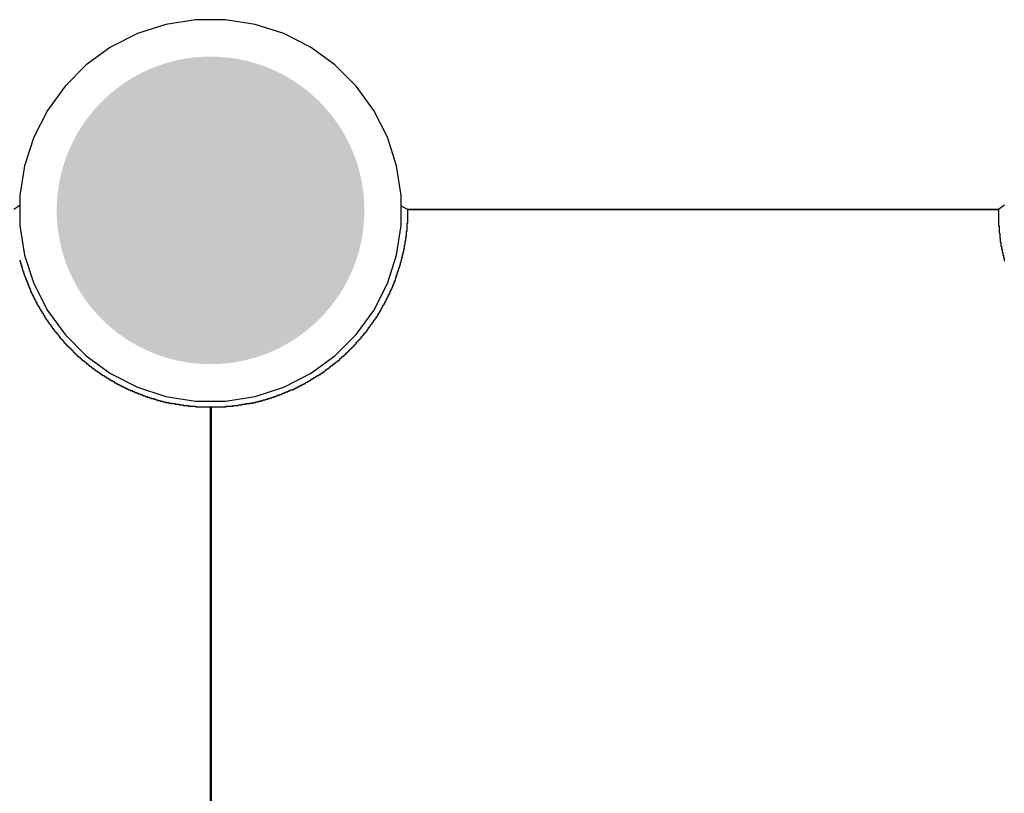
# Model space of a CAD drawing. Header units: inches. Extents: x 0 to 140, y 0 to 140.
# Tile 30 of 42: x 99 to 115, y 13 to 25. Entities that reach past the tile are written whole.
import ezdxf

# ---------------------------------------------------------------- set-up
doc = ezdxf.new("R2010")
doc.units = ezdxf.units.IN
for name, color, linetype in [('BOTTOM', 5, 'Continuous'), ('Bottom Solder', 6, 'Continuous'), ('Pad Holes', 156, 'Continuous'), ('TOP', 1, 'Continuous'), ('Top Solder', 216, 'Continuous')]:
    doc.layers.add(name, color=color, linetype=linetype)

msp = doc.modelspace()

# ---------------------------------------------------------------- hatches: boundary and pattern name
at = {"layer": 'BOTTOM'}
h = msp.add_hatch(color=5, dxfattribs=at)
edge = h.paths.add_edge_path()
edge.add_arc((102, 22), 1.5, 0, 360)
at = {"layer": 'Bottom Solder'}
h = msp.add_hatch(color=6, dxfattribs=at)
edge = h.paths.add_edge_path()
edge.add_arc((102, 22), 2.5, 0, 360)
at = {"layer": 'Pad Holes'}
h = msp.add_hatch(color=7, dxfattribs=at)
edge = h.paths.add_edge_path()
edge.add_arc((102, 22), 1.75, 0, 360)
at = {"layer": 'TOP'}
h = msp.add_hatch(color=1, dxfattribs=at)
edge = h.paths.add_edge_path()
edge.add_arc((102, 22), 1.5, 0, 360)
at = {"layer": 'Top Solder'}
h = msp.add_hatch(color=216, dxfattribs=at)
edge = h.paths.add_edge_path()
edge.add_arc((102, 22), 2.5, 0, 360)

# ---------------------------------------------------------------- linework, layer by layer
at = {"layer": 'BOTTOM'}
for p, q in [((101.274, 25.023), (100.81, 24.873)), ((101.756, 25.1), (101.274, 25.023)), ((102.244, 25.1), (101.756, 25.1)), ((102.726, 25.023), (102.244, 25.1)), ((103.19, 24.873), (102.726, 25.023)), ((100.81, 24.873), (100.375, 24.651)), ((103.625, 24.651), (103.19, 24.873)), ((100.375, 24.651), (99.981, 24.364)), ((104.02, 24.364), (103.625, 24.651)), ((99.981, 24.364), (99.635, 24.019)), ((104.365, 24.019), (104.02, 24.364)), ((99.635, 24.019), (99.349, 23.624)), ((104.651, 23.624), (104.365, 24.019)), ((99.349, 23.624), (99.127, 23.19)), ((104.873, 23.19), (104.651, 23.624)), ((99.127, 23.19), (98.976, 22.726)), ((105.024, 22.726), (104.873, 23.19)), ((98.976, 22.726), (98.9, 22.244)), ((105.1, 22.244), (105.024, 22.726)), ((98.9, 22.244), (98.9, 22.08)), ((105.1, 22.068), (105.1, 22.244)), ((114.9, 22.083), (114.802, 22.012)), ((98.9, 22.08), (98.801, 22.012)), ((105.204, 22.012), (105.1, 22.068)), ((105.204, 21.79), (105.204, 22.012)), ((105.204, 22.012), (114.802, 22.012)), ((105.227, 22.012), (105.204, 22.012)), ((114.773, 22.012), (105.227, 22.012)), ((114.802, 22.012), (114.773, 22.012)), ((114.802, 22.012), (114.802, 21.748)), ((105.193, 21.663), (105.193, 21.79)), ((105.193, 21.79), (105.204, 21.79)), ((105.183, 21.578), (105.183, 21.663)), ((105.183, 21.663), (105.193, 21.663)), ((114.802, 21.748), (114.813, 21.748)), ((114.813, 21.748), (114.813, 21.631)), ((114.813, 21.631), (114.824, 21.631)), ((114.824, 21.631), (114.824, 21.547)), ((105.161, 21.441), (105.161, 21.504)), ((105.161, 21.504), (105.172, 21.504)), ((105.172, 21.504), (105.172, 21.578)), ((105.172, 21.578), (105.183, 21.578)), ((114.824, 21.547), (114.834, 21.547)), ((114.834, 21.547), (114.834, 21.483)), ((114.834, 21.483), (114.845, 21.483)), ((114.845, 21.483), (114.845, 21.42)), ((105.119, 21.24), (105.119, 21.282)), ((105.119, 21.282), (105.13, 21.282)), ((105.13, 21.282), (105.13, 21.324)), ((105.13, 21.324), (105.14, 21.324)), ((105.14, 21.324), (105.14, 21.377)), ((105.14, 21.377), (105.151, 21.377)), ((105.151, 21.377), (105.151, 21.441)), ((105.151, 21.441), (105.161, 21.441)), ((114.845, 21.42), (114.855, 21.42)), ((114.855, 21.42), (114.855, 21.367)), ((114.855, 21.367), (114.866, 21.367)), ((114.866, 21.367), (114.866, 21.314)), ((114.866, 21.314), (114.876, 21.314)), ((114.876, 21.314), (114.876, 21.271)), ((98.896, 21.187), (98.907, 21.187)), ((98.907, 21.187), (98.907, 21.155)), ((98.907, 21.155), (98.918, 21.155)), ((98.918, 21.155), (98.918, 21.113)), ((105.087, 21.113), (105.087, 21.155)), ((105.087, 21.155), (105.098, 21.155)), ((105.098, 21.155), (105.098, 21.197)), ((105.098, 21.197), (105.108, 21.197)), ((105.108, 21.197), (105.108, 21.24)), ((105.108, 21.24), (105.119, 21.24)), ((114.876, 21.271), (114.887, 21.271)), ((114.887, 21.271), (114.887, 21.229)), ((114.887, 21.229), (114.898, 21.229)), ((114.898, 21.229), (114.898, 21.187)), ((114.898, 21.187), (114.908, 21.187)), ((98.918, 21.113), (98.928, 21.113)), ((98.928, 21.113), (98.928, 21.081)), ((98.928, 21.081), (98.939, 21.081)), ((98.939, 21.081), (98.939, 21.039)), ((98.939, 21.039), (98.949, 21.039)), ((98.949, 21.039), (98.949, 21.007)), ((98.949, 21.007), (98.96, 21.007)), ((98.96, 21.007), (98.96, 20.975)), ((98.96, 20.975), (98.97, 20.975)), ((98.97, 20.975), (98.97, 20.943)), ((105.034, 20.954), (105.034, 20.986)), ((105.034, 20.986), (105.045, 20.986)), ((105.045, 20.986), (105.045, 21.017)), ((105.045, 21.017), (105.056, 21.017)), ((105.056, 21.017), (105.056, 21.049)), ((105.056, 21.049), (105.066, 21.049)), ((105.066, 21.049), (105.066, 21.081)), ((105.066, 21.081), (105.077, 21.081)), ((105.077, 21.081), (105.077, 21.113)), ((105.077, 21.113), (105.087, 21.113)), ((98.97, 20.943), (98.981, 20.943)), ((98.981, 20.943), (98.981, 20.922)), ((98.981, 20.922), (98.992, 20.922)), ((98.992, 20.922), (98.992, 20.89)), ((98.992, 20.89), (99.002, 20.89)), ((99.002, 20.89), (99.002, 20.859)), ((99.002, 20.859), (99.013, 20.859)), ((99.013, 20.859), (99.013, 20.838)), ((99.013, 20.838), (99.023, 20.838)), ((99.023, 20.838), (99.023, 20.806)), ((99.023, 20.806), (99.034, 20.806)), ((99.034, 20.806), (99.034, 20.785)), ((104.971, 20.785), (104.971, 20.806)), ((104.971, 20.806), (104.981, 20.806)), ((104.981, 20.806), (104.981, 20.838)), ((104.981, 20.838), (104.992, 20.838)), ((104.992, 20.838), (104.992, 20.859)), ((104.992, 20.859), (105.003, 20.859)), ((105.003, 20.859), (105.003, 20.89)), ((105.003, 20.89), (105.013, 20.89)), ((105.013, 20.89), (105.013, 20.922)), ((105.013, 20.922), (105.024, 20.922)), ((105.024, 20.922), (105.024, 20.954)), ((105.024, 20.954), (105.034, 20.954)), ((99.034, 20.785), (99.045, 20.785)), ((99.045, 20.785), (99.045, 20.753)), ((99.045, 20.753), (99.055, 20.753)), ((99.055, 20.753), (99.055, 20.732)), ((99.055, 20.732), (99.066, 20.732)), ((99.066, 20.732), (99.066, 20.711)), ((99.066, 20.711), (99.076, 20.711)), ((99.076, 20.711), (99.076, 20.679)), ((99.076, 20.679), (99.087, 20.679)), ((99.087, 20.679), (99.087, 20.658)), ((99.087, 20.658), (99.097, 20.658)), ((99.097, 20.658), (99.097, 20.636)), ((104.907, 20.636), (104.907, 20.658)), ((104.907, 20.658), (104.918, 20.658)), ((104.918, 20.658), (104.918, 20.689)), ((104.918, 20.689), (104.929, 20.689)), ((104.929, 20.689), (104.929, 20.711)), ((104.929, 20.711), (104.939, 20.711)), ((104.939, 20.711), (104.939, 20.732)), ((104.939, 20.732), (104.95, 20.732)), ((104.95, 20.732), (104.95, 20.753)), ((104.95, 20.753), (104.96, 20.753)), ((104.96, 20.753), (104.96, 20.785)), ((104.96, 20.785), (104.971, 20.785)), ((99.097, 20.636), (99.108, 20.636)), ((99.108, 20.636), (99.108, 20.615)), ((99.108, 20.615), (99.119, 20.615)), ((99.119, 20.615), (99.119, 20.594)), ((99.119, 20.594), (99.129, 20.594)), ((99.129, 20.594), (99.129, 20.573)), ((99.129, 20.573), (99.14, 20.573)), ((99.14, 20.573), (99.14, 20.552)), ((99.14, 20.552), (99.15, 20.552)), ((99.15, 20.552), (99.15, 20.531)), ((99.15, 20.531), (99.161, 20.531)), ((99.161, 20.531), (99.161, 20.509)), ((99.161, 20.509), (99.172, 20.509)), ((99.172, 20.509), (99.172, 20.488)), ((99.172, 20.488), (99.182, 20.488)), ((99.182, 20.488), (99.182, 20.467)), ((104.823, 20.467), (104.823, 20.488)), ((104.823, 20.488), (104.833, 20.488)), ((104.833, 20.488), (104.833, 20.509)), ((104.833, 20.509), (104.844, 20.509)), ((104.844, 20.509), (104.844, 20.531)), ((104.844, 20.531), (104.855, 20.531)), ((104.855, 20.531), (104.855, 20.552)), ((104.855, 20.552), (104.865, 20.552)), ((104.865, 20.552), (104.865, 20.573)), ((104.865, 20.573), (104.876, 20.573)), ((104.876, 20.573), (104.876, 20.594)), ((104.876, 20.594), (104.886, 20.594)), ((104.886, 20.594), (104.886, 20.615)), ((104.886, 20.615), (104.897, 20.615)), ((104.897, 20.615), (104.897, 20.636)), ((104.897, 20.636), (104.907, 20.636)), ((99.182, 20.467), (99.193, 20.467)), ((99.193, 20.467), (99.193, 20.446)), ((99.193, 20.446), (99.203, 20.446)), ((99.203, 20.446), (99.203, 20.435)), ((99.203, 20.435), (99.214, 20.435)), ((99.214, 20.435), (99.214, 20.414)), ((99.214, 20.414), (99.224, 20.414)), ((99.224, 20.414), (99.224, 20.393)), ((99.224, 20.393), (99.235, 20.393)), ((99.235, 20.393), (99.235, 20.372)), ((99.235, 20.372), (99.246, 20.372)), ((99.246, 20.372), (99.246, 20.361)), ((99.246, 20.361), (99.256, 20.361)), ((99.256, 20.361), (99.256, 20.34)), ((99.256, 20.34), (99.267, 20.34)), ((99.267, 20.34), (99.267, 20.33)), ((99.267, 20.33), (99.277, 20.33)), ((99.277, 20.33), (99.277, 20.308)), ((104.728, 20.308), (104.728, 20.33)), ((104.728, 20.33), (104.738, 20.33)), ((104.738, 20.33), (104.738, 20.34)), ((104.738, 20.34), (104.749, 20.34)), ((104.749, 20.34), (104.749, 20.361)), ((104.749, 20.361), (104.759, 20.361)), ((104.759, 20.361), (104.759, 20.382)), ((104.759, 20.382), (104.77, 20.382)), ((104.77, 20.382), (104.77, 20.393)), ((104.77, 20.393), (104.78, 20.393)), ((104.78, 20.393), (104.78, 20.414)), ((104.78, 20.414), (104.791, 20.414)), ((104.791, 20.414), (104.791, 20.435)), ((104.791, 20.435), (104.802, 20.435)), ((104.802, 20.435), (104.802, 20.457)), ((104.802, 20.457), (104.812, 20.457)), ((104.812, 20.457), (104.812, 20.467)), ((104.812, 20.467), (104.823, 20.467)), ((99.277, 20.308), (99.288, 20.308)), ((99.288, 20.308), (99.288, 20.287)), ((99.288, 20.287), (99.299, 20.287)), ((99.299, 20.287), (99.299, 20.277)), ((99.299, 20.277), (99.309, 20.277)), ((99.309, 20.277), (99.309, 20.256)), ((99.309, 20.256), (99.32, 20.256)), ((99.32, 20.256), (99.32, 20.245)), ((99.32, 20.245), (99.33, 20.245)), ((99.33, 20.245), (99.33, 20.224)), ((99.33, 20.224), (99.341, 20.224)), ((99.341, 20.224), (99.341, 20.213)), ((99.341, 20.213), (99.351, 20.213)), ((99.351, 20.213), (99.351, 20.192)), ((99.351, 20.192), (99.362, 20.192)), ((99.362, 20.192), (99.362, 20.181)), ((99.362, 20.181), (99.373, 20.181)), ((99.373, 20.181), (99.373, 20.16)), ((104.632, 20.16), (104.632, 20.181)), ((104.632, 20.181), (104.643, 20.181)), ((104.643, 20.181), (104.643, 20.192)), ((104.643, 20.192), (104.653, 20.192)), ((104.653, 20.192), (104.653, 20.213)), ((104.653, 20.213), (104.664, 20.213)), ((104.664, 20.213), (104.664, 20.224)), ((104.664, 20.224), (104.675, 20.224)), ((104.675, 20.224), (104.675, 20.245)), ((104.675, 20.245), (104.685, 20.245)), ((104.685, 20.245), (104.685, 20.256)), ((104.685, 20.256), (104.696, 20.256)), ((104.696, 20.256), (104.696, 20.277)), ((104.696, 20.277), (104.706, 20.277)), ((104.706, 20.277), (104.706, 20.287)), ((104.706, 20.287), (104.717, 20.287)), ((104.717, 20.287), (104.717, 20.308)), ((104.717, 20.308), (104.728, 20.308)), ((99.373, 20.16), (99.383, 20.16)), ((99.383, 20.16), (99.383, 20.15)), ((99.383, 20.15), (99.394, 20.15)), ((99.394, 20.15), (99.394, 20.139)), ((99.394, 20.139), (99.404, 20.139)), ((99.404, 20.139), (99.404, 20.118)), ((99.404, 20.118), (99.415, 20.118)), ((99.415, 20.118), (99.415, 20.107)), ((99.415, 20.107), (99.426, 20.107)), ((99.426, 20.107), (99.426, 20.086)), ((99.426, 20.086), (99.436, 20.086)), ((99.436, 20.086), (99.436, 20.076)), ((99.436, 20.076), (99.447, 20.076)), ((99.447, 20.076), (99.447, 20.065)), ((99.447, 20.065), (99.457, 20.065)), ((99.457, 20.065), (99.457, 20.044)), ((99.457, 20.044), (99.468, 20.044)), ((99.468, 20.044), (99.468, 20.033)), ((99.468, 20.033), (99.478, 20.033)), ((99.478, 20.033), (99.478, 20.023)), ((99.478, 20.023), (99.489, 20.023)), ((99.489, 20.023), (99.489, 20.012)), ((99.489, 20.012), (99.5, 20.012)), ((99.5, 20.012), (99.5, 19.991)), ((104.495, 19.98), (104.495, 20.002)), ((104.495, 20.002), (104.505, 20.002)), ((104.505, 20.002), (104.505, 20.012)), ((104.505, 20.012), (104.516, 20.012)), ((104.516, 20.012), (104.516, 20.023)), ((104.516, 20.023), (104.526, 20.023)), ((104.526, 20.023), (104.526, 20.033)), ((104.526, 20.033), (104.537, 20.033)), ((104.537, 20.033), (104.537, 20.054)), ((104.537, 20.054), (104.548, 20.054)), ((104.548, 20.054), (104.548, 20.065)), ((104.548, 20.065), (104.558, 20.065)), ((104.558, 20.065), (104.558, 20.076)), ((104.558, 20.076), (104.569, 20.076)), ((104.569, 20.076), (104.569, 20.097)), ((104.569, 20.097), (104.579, 20.097)), ((104.579, 20.097), (104.579, 20.107)), ((104.579, 20.107), (104.59, 20.107)), ((104.59, 20.107), (104.59, 20.118)), ((104.59, 20.118), (104.601, 20.118)), ((104.601, 20.118), (104.601, 20.139)), ((104.601, 20.139), (104.611, 20.139)), ((104.611, 20.139), (104.611, 20.15)), ((104.611, 20.15), (104.622, 20.15)), ((104.622, 20.15), (104.622, 20.16)), ((104.622, 20.16), (104.632, 20.16)), ((99.5, 19.991), (99.51, 19.991)), ((99.51, 19.991), (99.51, 19.98)), ((99.51, 19.98), (99.521, 19.98)), ((99.521, 19.98), (99.521, 19.97)), ((99.521, 19.97), (99.531, 19.97)), ((99.531, 19.97), (99.531, 19.959)), ((99.531, 19.959), (99.542, 19.959)), ((99.542, 19.959), (99.542, 19.949)), ((99.542, 19.949), (99.553, 19.949)), ((99.553, 19.949), (99.553, 19.927)), ((99.553, 19.927), (99.563, 19.927)), ((99.563, 19.927), (99.563, 19.917)), ((99.563, 19.917), (99.574, 19.917)), ((99.574, 19.917), (99.574, 19.906)), ((99.574, 19.906), (99.584, 19.906)), ((99.584, 19.906), (99.584, 19.896)), ((99.584, 19.896), (99.595, 19.896)), ((99.595, 19.896), (99.595, 19.885)), ((99.595, 19.885), (99.605, 19.885)), ((99.605, 19.885), (99.605, 19.875)), ((99.605, 19.875), (99.616, 19.875)), ((99.616, 19.875), (99.616, 19.853)), ((99.616, 19.853), (99.627, 19.853)), ((99.627, 19.853), (99.627, 19.843)), ((99.627, 19.843), (99.637, 19.843)), ((99.637, 19.843), (99.637, 19.832)), ((104.368, 19.832), (104.368, 19.853)), ((104.368, 19.853), (104.378, 19.853)), ((104.378, 19.853), (104.378, 19.864)), ((104.378, 19.864), (104.389, 19.864)), ((104.389, 19.864), (104.389, 19.875)), ((104.389, 19.875), (104.399, 19.875)), ((104.399, 19.875), (104.399, 19.885)), ((104.399, 19.885), (104.41, 19.885)), ((104.41, 19.885), (104.41, 19.896)), ((104.41, 19.896), (104.421, 19.896)), ((104.421, 19.896), (104.421, 19.906)), ((104.421, 19.906), (104.431, 19.906)), ((104.431, 19.906), (104.431, 19.917)), ((104.431, 19.917), (104.442, 19.917)), ((104.442, 19.917), (104.442, 19.927)), ((104.442, 19.927), (104.452, 19.927)), ((104.452, 19.927), (104.452, 19.949)), ((104.452, 19.949), (104.463, 19.949)), ((104.463, 19.949), (104.463, 19.959)), ((104.463, 19.959), (104.474, 19.959)), ((104.474, 19.959), (104.474, 19.97)), ((104.474, 19.97), (104.484, 19.97)), ((104.484, 19.97), (104.484, 19.98)), ((104.484, 19.98), (104.495, 19.98)), ((99.637, 19.832), (99.648, 19.832)), ((99.648, 19.832), (99.648, 19.822)), ((99.648, 19.822), (99.658, 19.822)), ((99.658, 19.822), (99.658, 19.811)), ((99.658, 19.811), (99.669, 19.811)), ((99.669, 19.811), (99.669, 19.8)), ((99.669, 19.8), (99.68, 19.8)), ((99.68, 19.8), (99.68, 19.79)), ((99.68, 19.79), (99.69, 19.79)), ((99.69, 19.79), (99.69, 19.779)), ((99.69, 19.779), (99.701, 19.779)), ((99.701, 19.779), (99.701, 19.769)), ((99.701, 19.769), (99.711, 19.769)), ((99.711, 19.769), (99.711, 19.758)), ((99.711, 19.758), (99.722, 19.758)), ((99.722, 19.758), (99.722, 19.748)), ((99.722, 19.748), (99.732, 19.748)), ((99.732, 19.748), (99.732, 19.737)), ((99.732, 19.737), (99.743, 19.737)), ((99.743, 19.737), (99.743, 19.726)), ((99.743, 19.726), (99.754, 19.726)), ((99.754, 19.726), (99.754, 19.716)), ((99.754, 19.716), (99.764, 19.716)), ((99.764, 19.716), (99.764, 19.705)), ((99.764, 19.705), (99.775, 19.705)), ((99.775, 19.705), (99.775, 19.695)), ((99.775, 19.695), (99.785, 19.695)), ((99.785, 19.695), (99.785, 19.684)), ((99.785, 19.684), (99.796, 19.684)), ((99.796, 19.684), (99.796, 19.673)), ((104.209, 19.673), (104.209, 19.684)), ((104.209, 19.684), (104.22, 19.684)), ((104.22, 19.684), (104.22, 19.695)), ((104.22, 19.695), (104.23, 19.695)), ((104.23, 19.695), (104.23, 19.705)), ((104.23, 19.705), (104.241, 19.705)), ((104.241, 19.705), (104.241, 19.716)), ((104.241, 19.716), (104.251, 19.716)), ((104.251, 19.716), (104.251, 19.726)), ((104.251, 19.726), (104.262, 19.726)), ((104.262, 19.726), (104.262, 19.737)), ((104.262, 19.737), (104.272, 19.737)), ((104.272, 19.737), (104.272, 19.748)), ((104.272, 19.748), (104.283, 19.748)), ((104.283, 19.748), (104.283, 19.758)), ((104.283, 19.758), (104.294, 19.758)), ((104.294, 19.758), (104.294, 19.769)), ((104.294, 19.769), (104.304, 19.769)), ((104.304, 19.769), (104.304, 19.779)), ((104.304, 19.779), (104.315, 19.779)), ((104.315, 19.779), (104.315, 19.79)), ((104.315, 19.79), (104.325, 19.79)), ((104.325, 19.79), (104.325, 19.8)), ((104.325, 19.8), (104.336, 19.8)), ((104.336, 19.8), (104.336, 19.811)), ((104.336, 19.811), (104.347, 19.811)), ((104.347, 19.811), (104.347, 19.822)), ((104.347, 19.822), (104.357, 19.822)), ((104.357, 19.822), (104.357, 19.832)), ((104.357, 19.832), (104.368, 19.832)), ((99.796, 19.673), (99.807, 19.673)), ((99.807, 19.673), (99.807, 19.663)), ((99.807, 19.663), (99.817, 19.663)), ((99.817, 19.663), (99.817, 19.652)), ((99.817, 19.652), (99.828, 19.652)), ((99.828, 19.652), (99.828, 19.642)), ((99.828, 19.642), (99.838, 19.642)), ((99.838, 19.642), (99.838, 19.631)), ((99.838, 19.631), (99.849, 19.631)), ((99.849, 19.631), (99.849, 19.621)), ((99.849, 19.621), (99.87, 19.621)), ((99.87, 19.621), (99.87, 19.61)), ((99.87, 19.61), (99.881, 19.61)), ((99.881, 19.61), (99.881, 19.599)), ((99.881, 19.599), (99.891, 19.599)), ((99.891, 19.599), (99.891, 19.589)), ((99.891, 19.589), (99.902, 19.589)), ((99.902, 19.589), (99.902, 19.578)), ((99.902, 19.578), (99.912, 19.578)), ((99.912, 19.578), (99.912, 19.568)), ((99.912, 19.568), (99.923, 19.568)), ((99.923, 19.568), (99.923, 19.557)), ((99.923, 19.557), (99.944, 19.557)), ((99.944, 19.557), (99.944, 19.546)), ((99.944, 19.546), (99.955, 19.546)), ((99.955, 19.546), (99.955, 19.536)), ((99.955, 19.536), (99.965, 19.536)), ((99.965, 19.536), (99.965, 19.525)), ((99.965, 19.525), (99.976, 19.525)), ((99.976, 19.525), (99.976, 19.515)), ((104.029, 19.515), (104.029, 19.525)), ((104.029, 19.525), (104.04, 19.525)), ((104.04, 19.525), (104.04, 19.536)), ((104.04, 19.536), (104.05, 19.536)), ((104.05, 19.536), (104.05, 19.546)), ((104.05, 19.546), (104.061, 19.546)), ((104.061, 19.546), (104.061, 19.557)), ((104.061, 19.557), (104.082, 19.557)), ((104.082, 19.557), (104.082, 19.568)), ((104.082, 19.568), (104.093, 19.568)), ((104.093, 19.568), (104.093, 19.578)), ((104.093, 19.578), (104.103, 19.578)), ((104.103, 19.578), (104.103, 19.589)), ((104.103, 19.589), (104.114, 19.589)), ((104.114, 19.589), (104.114, 19.599)), ((104.114, 19.599), (104.124, 19.599)), ((104.124, 19.599), (104.124, 19.61)), ((104.124, 19.61), (104.135, 19.61)), ((104.135, 19.61), (104.135, 19.621)), ((104.135, 19.621), (104.145, 19.621)), ((104.145, 19.621), (104.145, 19.631)), ((104.145, 19.631), (104.167, 19.631)), ((104.167, 19.631), (104.167, 19.642)), ((104.167, 19.642), (104.177, 19.642)), ((104.177, 19.642), (104.177, 19.652)), ((104.177, 19.652), (104.188, 19.652)), ((104.188, 19.652), (104.188, 19.663)), ((104.188, 19.663), (104.198, 19.663)), ((104.198, 19.663), (104.198, 19.673)), ((104.198, 19.673), (104.209, 19.673)), ((99.976, 19.515), (99.986, 19.515)), ((99.986, 19.515), (99.986, 19.504)), ((99.986, 19.504), (100.008, 19.504)), ((100.008, 19.504), (100.008, 19.494)), ((100.008, 19.494), (100.018, 19.494)), ((100.018, 19.494), (100.018, 19.483)), ((100.018, 19.483), (100.029, 19.483)), ((100.029, 19.483), (100.029, 19.472)), ((100.029, 19.472), (100.039, 19.472)), ((100.039, 19.472), (100.039, 19.462)), ((100.039, 19.462), (100.06, 19.462)), ((100.06, 19.462), (100.06, 19.451)), ((100.06, 19.451), (100.071, 19.451)), ((100.071, 19.451), (100.071, 19.441)), ((100.071, 19.441), (100.082, 19.441)), ((100.082, 19.441), (100.082, 19.43)), ((100.082, 19.43), (100.103, 19.43)), ((100.103, 19.43), (100.103, 19.419)), ((100.103, 19.419), (100.113, 19.419)), ((100.113, 19.419), (100.113, 19.409)), ((100.113, 19.409), (100.124, 19.409)), ((100.124, 19.409), (100.124, 19.398)), ((100.124, 19.398), (100.145, 19.398)), ((100.145, 19.398), (100.145, 19.388)), ((100.145, 19.388), (100.156, 19.388)), ((100.156, 19.388), (100.156, 19.377)), ((100.156, 19.377), (100.177, 19.377)), ((100.177, 19.377), (100.177, 19.367)), ((100.177, 19.367), (100.187, 19.367)), ((100.187, 19.367), (100.187, 19.356)), ((103.817, 19.356), (103.817, 19.367)), ((103.817, 19.367), (103.828, 19.367)), ((103.828, 19.367), (103.828, 19.377)), ((103.828, 19.377), (103.849, 19.377)), ((103.849, 19.377), (103.849, 19.388)), ((103.849, 19.388), (103.86, 19.388)), ((103.86, 19.388), (103.86, 19.398)), ((103.86, 19.398), (103.87, 19.398)), ((103.87, 19.398), (103.87, 19.409)), ((103.87, 19.409), (103.891, 19.409)), ((103.891, 19.409), (103.891, 19.419)), ((103.891, 19.419), (103.902, 19.419)), ((103.902, 19.419), (103.902, 19.43)), ((103.902, 19.43), (103.923, 19.43)), ((103.923, 19.43), (103.923, 19.441)), ((103.923, 19.441), (103.934, 19.441)), ((103.934, 19.441), (103.934, 19.451)), ((103.934, 19.451), (103.944, 19.451)), ((103.944, 19.451), (103.944, 19.462)), ((103.944, 19.462), (103.955, 19.462)), ((103.955, 19.462), (103.955, 19.472)), ((103.955, 19.472), (103.976, 19.472)), ((103.976, 19.472), (103.976, 19.483)), ((103.976, 19.483), (103.987, 19.483)), ((103.987, 19.483), (103.987, 19.494)), ((103.987, 19.494), (103.997, 19.494)), ((103.997, 19.494), (103.997, 19.504)), ((103.997, 19.504), (104.018, 19.504)), ((104.018, 19.504), (104.018, 19.515)), ((104.018, 19.515), (104.029, 19.515)), ((100.187, 19.356), (100.209, 19.356)), ((100.209, 19.356), (100.209, 19.345)), ((100.209, 19.345), (100.219, 19.345)), ((100.219, 19.345), (100.219, 19.335)), ((100.219, 19.335), (100.24, 19.335)), ((100.24, 19.335), (100.24, 19.324)), ((100.24, 19.324), (100.251, 19.324)), ((100.251, 19.324), (100.251, 19.314)), ((100.251, 19.314), (100.272, 19.314)), ((100.272, 19.314), (100.272, 19.303)), ((100.272, 19.303), (100.283, 19.303)), ((100.283, 19.303), (100.283, 19.292)), ((100.283, 19.292), (100.304, 19.292)), ((100.304, 19.292), (100.304, 19.282)), ((100.304, 19.282), (100.314, 19.282)), ((100.314, 19.282), (100.314, 19.271)), ((100.314, 19.271), (100.336, 19.271)), ((100.336, 19.271), (100.336, 19.261)), ((100.336, 19.261), (100.357, 19.261)), ((100.357, 19.261), (100.357, 19.25)), ((100.357, 19.25), (100.367, 19.25)), ((100.367, 19.25), (100.367, 19.24)), ((100.367, 19.24), (100.389, 19.24)), ((100.389, 19.24), (100.389, 19.229)), ((100.389, 19.229), (100.41, 19.229)), ((100.41, 19.229), (100.41, 19.218)), ((100.41, 19.218), (100.431, 19.218)), ((100.431, 19.218), (100.431, 19.208)), ((100.431, 19.208), (100.441, 19.208)), ((100.441, 19.208), (100.441, 19.197)), ((103.553, 19.197), (103.553, 19.208)), ((103.553, 19.208), (103.574, 19.208)), ((103.574, 19.208), (103.574, 19.218)), ((103.574, 19.218), (103.595, 19.218)), ((103.595, 19.218), (103.595, 19.229)), ((103.595, 19.229), (103.616, 19.229)), ((103.616, 19.229), (103.616, 19.24)), ((103.616, 19.24), (103.627, 19.24)), ((103.627, 19.24), (103.627, 19.25)), ((103.627, 19.25), (103.648, 19.25)), ((103.648, 19.25), (103.648, 19.261)), ((103.648, 19.261), (103.669, 19.261)), ((103.669, 19.261), (103.669, 19.271)), ((103.669, 19.271), (103.68, 19.271)), ((103.68, 19.271), (103.68, 19.282)), ((103.68, 19.282), (103.701, 19.282)), ((103.701, 19.282), (103.701, 19.292)), ((103.701, 19.292), (103.722, 19.292)), ((103.722, 19.292), (103.722, 19.303)), ((103.722, 19.303), (103.733, 19.303)), ((103.733, 19.303), (103.733, 19.314)), ((103.733, 19.314), (103.754, 19.314)), ((103.754, 19.314), (103.754, 19.324)), ((103.754, 19.324), (103.764, 19.324)), ((103.764, 19.324), (103.764, 19.335)), ((103.764, 19.335), (103.786, 19.335)), ((103.786, 19.335), (103.786, 19.345)), ((103.786, 19.345), (103.796, 19.345)), ((103.796, 19.345), (103.796, 19.356)), ((103.796, 19.356), (103.817, 19.356)), ((100.441, 19.197), (100.463, 19.197)), ((100.463, 19.197), (100.463, 19.187)), ((100.463, 19.187), (100.484, 19.187)), ((100.484, 19.187), (100.484, 19.176)), ((100.484, 19.176), (100.505, 19.176)), ((100.505, 19.176), (100.505, 19.165)), ((100.505, 19.165), (100.526, 19.165)), ((100.526, 19.165), (100.526, 19.155)), ((100.526, 19.155), (100.547, 19.155)), ((100.547, 19.155), (100.547, 19.144)), ((100.547, 19.144), (100.568, 19.144)), ((100.568, 19.144), (100.568, 19.134)), ((100.568, 19.134), (100.59, 19.134)), ((100.59, 19.134), (100.59, 19.123)), ((100.59, 19.123), (100.611, 19.123)), ((100.611, 19.123), (100.611, 19.113)), ((100.611, 19.113), (100.632, 19.113)), ((100.632, 19.113), (100.632, 19.102)), ((100.632, 19.102), (100.653, 19.102)), ((100.653, 19.102), (100.653, 19.091)), ((100.653, 19.091), (100.674, 19.091)), ((100.674, 19.091), (100.674, 19.081)), ((100.674, 19.081), (100.695, 19.081)), ((100.695, 19.081), (100.695, 19.07)), ((100.695, 19.07), (100.727, 19.07)), ((100.727, 19.07), (100.727, 19.06)), ((100.727, 19.06), (100.748, 19.06)), ((100.748, 19.06), (100.748, 19.049)), ((100.748, 19.049), (100.77, 19.049)), ((100.77, 19.049), (100.77, 19.038)), ((103.225, 19.038), (103.225, 19.049)), ((103.225, 19.049), (103.256, 19.049)), ((103.256, 19.049), (103.256, 19.06)), ((103.256, 19.06), (103.278, 19.06)), ((103.278, 19.06), (103.278, 19.07)), ((103.278, 19.07), (103.299, 19.07)), ((103.299, 19.07), (103.299, 19.081)), ((103.299, 19.081), (103.331, 19.081)), ((103.331, 19.081), (103.331, 19.091)), ((103.331, 19.091), (103.352, 19.091)), ((103.352, 19.091), (103.352, 19.102)), ((103.352, 19.102), (103.373, 19.102)), ((103.373, 19.102), (103.373, 19.113)), ((103.373, 19.113), (103.394, 19.113)), ((103.394, 19.113), (103.394, 19.123)), ((103.394, 19.123), (103.415, 19.123)), ((103.415, 19.123), (103.415, 19.134)), ((103.415, 19.134), (103.436, 19.134)), ((103.436, 19.134), (103.436, 19.144)), ((103.436, 19.144), (103.458, 19.144)), ((103.458, 19.144), (103.458, 19.155)), ((103.458, 19.155), (103.479, 19.155)), ((103.479, 19.155), (103.479, 19.165)), ((103.479, 19.165), (103.5, 19.165)), ((103.5, 19.165), (103.5, 19.176)), ((103.5, 19.176), (103.521, 19.176)), ((103.521, 19.176), (103.521, 19.187)), ((103.521, 19.187), (103.542, 19.187)), ((103.542, 19.187), (103.542, 19.197)), ((103.542, 19.197), (103.553, 19.197)), ((100.77, 19.038), (100.801, 19.038)), ((100.801, 19.038), (100.801, 19.028)), ((100.801, 19.028), (100.822, 19.028)), ((100.822, 19.028), (100.822, 19.017)), ((100.822, 19.017), (100.854, 19.017)), ((100.854, 19.017), (100.854, 19.007)), ((100.854, 19.007), (100.886, 19.007)), ((100.886, 19.007), (100.886, 18.996)), ((100.886, 18.996), (100.907, 18.996)), ((100.907, 18.996), (100.907, 18.986)), ((100.907, 18.986), (100.939, 18.986)), ((100.939, 18.986), (100.939, 18.975)), ((100.939, 18.975), (100.971, 18.975)), ((100.971, 18.975), (100.971, 18.964)), ((100.971, 18.964), (101.002, 18.964)), ((101.002, 18.964), (101.002, 18.954)), ((101.002, 18.954), (101.034, 18.954)), ((101.034, 18.954), (101.034, 18.943)), ((101.034, 18.943), (101.076, 18.943)), ((101.076, 18.943), (101.076, 18.933)), ((101.076, 18.933), (101.108, 18.933)), ((101.108, 18.933), (101.108, 18.922)), ((101.108, 18.922), (101.14, 18.922)), ((101.14, 18.922), (101.14, 18.911)), ((101.14, 18.911), (101.182, 18.911)), ((101.182, 18.911), (101.182, 18.901)), ((101.182, 18.901), (101.225, 18.901)), ((101.225, 18.901), (101.225, 18.89)), ((101.225, 18.89), (101.267, 18.89)), ((101.267, 18.89), (101.267, 18.88)), ((102.738, 18.88), (102.738, 18.89)), ((102.738, 18.89), (102.78, 18.89)), ((102.78, 18.89), (102.78, 18.901)), ((102.78, 18.901), (102.823, 18.901)), ((102.823, 18.901), (102.823, 18.911)), ((102.823, 18.911), (102.854, 18.911)), ((102.854, 18.911), (102.854, 18.922)), ((102.854, 18.922), (102.897, 18.922)), ((102.897, 18.922), (102.897, 18.933)), ((102.897, 18.933), (102.928, 18.933)), ((102.928, 18.933), (102.928, 18.943)), ((102.928, 18.943), (102.971, 18.943)), ((102.971, 18.943), (102.971, 18.954)), ((102.971, 18.954), (103.003, 18.954)), ((103.003, 18.954), (103.003, 18.964)), ((103.003, 18.964), (103.034, 18.964)), ((103.034, 18.964), (103.034, 18.975)), ((103.034, 18.975), (103.066, 18.975)), ((103.066, 18.975), (103.066, 18.986)), ((103.066, 18.986), (103.087, 18.986)), ((103.087, 18.986), (103.087, 18.996)), ((103.087, 18.996), (103.119, 18.996)), ((103.119, 18.996), (103.119, 19.007)), ((103.119, 19.007), (103.151, 19.007)), ((103.151, 19.007), (103.151, 19.017)), ((103.151, 19.017), (103.172, 19.017)), ((103.172, 19.017), (103.172, 19.028)), ((103.172, 19.028), (103.204, 19.028)), ((103.204, 19.028), (103.204, 19.038)), ((103.204, 19.038), (103.225, 19.038)), ((101.267, 18.88), (101.32, 18.88)), ((101.32, 18.88), (101.32, 18.869)), ((101.32, 18.869), (101.373, 18.869)), ((101.373, 18.869), (101.373, 18.859)), ((101.373, 18.859), (101.426, 18.859)), ((101.426, 18.859), (101.426, 18.848)), ((101.426, 18.848), (101.489, 18.848)), ((101.489, 18.848), (101.489, 18.837)), ((101.489, 18.837), (101.553, 18.837)), ((101.553, 18.837), (101.553, 18.827)), ((101.553, 18.827), (101.637, 18.827)), ((101.637, 18.827), (101.637, 18.816)), ((101.637, 18.816), (101.754, 18.816)), ((101.754, 18.816), (101.754, 18.806)), ((101.754, 18.806), (102.008, 18.806)), ((101.997, 9.207), (101.997, 18.806)), ((101.997, 18.806), (102.251, 18.806)), ((102.008, 18.806), (102.008, 9.207)), ((102.251, 18.806), (102.251, 18.816)), ((102.251, 18.816), (102.368, 18.816)), ((102.368, 18.816), (102.368, 18.827)), ((102.368, 18.827), (102.452, 18.827)), ((102.452, 18.827), (102.452, 18.837)), ((102.452, 18.837), (102.516, 18.837)), ((102.516, 18.837), (102.516, 18.848)), ((102.516, 18.848), (102.579, 18.848)), ((102.579, 18.848), (102.579, 18.859)), ((102.579, 18.859), (102.632, 18.859)), ((102.632, 18.859), (102.632, 18.869)), ((102.632, 18.869), (102.685, 18.869)), ((102.685, 18.869), (102.685, 18.88)), ((102.685, 18.88), (102.738, 18.88))]:
    msp.add_line(p, q, dxfattribs=at)
at = {"layer": 'Bottom Solder'}
for p, q in [((105.204, 21.79), (105.204, 22.012)), ((105.204, 22.012), (114.802, 22.012)), ((114.802, 22.012), (114.802, 21.748)), ((105.193, 21.663), (105.193, 21.79)), ((105.193, 21.79), (105.204, 21.79)), ((105.183, 21.578), (105.183, 21.663)), ((105.183, 21.663), (105.193, 21.663)), ((114.802, 21.748), (114.813, 21.748)), ((114.813, 21.748), (114.813, 21.631)), ((114.813, 21.631), (114.824, 21.631)), ((114.824, 21.631), (114.824, 21.547)), ((105.161, 21.441), (105.161, 21.504)), ((105.161, 21.504), (105.172, 21.504)), ((105.172, 21.504), (105.172, 21.578)), ((105.172, 21.578), (105.183, 21.578)), ((114.824, 21.547), (114.834, 21.547)), ((114.834, 21.547), (114.834, 21.483)), ((114.834, 21.483), (114.845, 21.483)), ((114.845, 21.483), (114.845, 21.42)), ((105.119, 21.24), (105.119, 21.282)), ((105.119, 21.282), (105.13, 21.282)), ((105.13, 21.282), (105.13, 21.324)), ((105.13, 21.324), (105.14, 21.324)), ((105.14, 21.324), (105.14, 21.377)), ((105.14, 21.377), (105.151, 21.377)), ((105.151, 21.377), (105.151, 21.441)), ((105.151, 21.441), (105.161, 21.441)), ((114.845, 21.42), (114.855, 21.42)), ((114.855, 21.42), (114.855, 21.367)), ((114.855, 21.367), (114.866, 21.367)), ((114.866, 21.367), (114.866, 21.314)), ((114.866, 21.314), (114.876, 21.314)), ((114.876, 21.314), (114.876, 21.271)), ((105.087, 21.113), (105.087, 21.155)), ((105.087, 21.155), (105.098, 21.155)), ((105.098, 21.155), (105.098, 21.197)), ((105.098, 21.197), (105.108, 21.197)), ((105.108, 21.197), (105.108, 21.24)), ((105.108, 21.24), (105.119, 21.24)), ((114.876, 21.271), (114.887, 21.271)), ((114.887, 21.271), (114.887, 21.229)), ((114.887, 21.229), (114.898, 21.229)), ((114.898, 21.229), (114.898, 21.187)), ((114.898, 21.187), (114.908, 21.187)), ((105.034, 20.954), (105.034, 20.986)), ((105.034, 20.986), (105.045, 20.986)), ((105.045, 20.986), (105.045, 21.017)), ((105.045, 21.017), (105.056, 21.017)), ((105.056, 21.017), (105.056, 21.049)), ((105.056, 21.049), (105.066, 21.049)), ((105.066, 21.049), (105.066, 21.081)), ((105.066, 21.081), (105.077, 21.081)), ((105.077, 21.081), (105.077, 21.113)), ((105.077, 21.113), (105.087, 21.113)), ((104.971, 20.785), (104.971, 20.806)), ((104.971, 20.806), (104.981, 20.806)), ((104.981, 20.806), (104.981, 20.838)), ((104.981, 20.838), (104.992, 20.838)), ((104.992, 20.838), (104.992, 20.859)), ((104.992, 20.859), (105.003, 20.859)), ((105.003, 20.859), (105.003, 20.89)), ((105.003, 20.89), (105.013, 20.89)), ((105.013, 20.89), (105.013, 20.922)), ((105.013, 20.922), (105.024, 20.922)), ((105.024, 20.922), (105.024, 20.954)), ((105.024, 20.954), (105.034, 20.954)), ((104.907, 20.636), (104.907, 20.658)), ((104.907, 20.658), (104.918, 20.658)), ((104.918, 20.658), (104.918, 20.689)), ((104.918, 20.689), (104.929, 20.689)), ((104.929, 20.689), (104.929, 20.711)), ((104.929, 20.711), (104.939, 20.711)), ((104.939, 20.711), (104.939, 20.732)), ((104.939, 20.732), (104.95, 20.732)), ((104.95, 20.732), (104.95, 20.753)), ((104.95, 20.753), (104.96, 20.753)), ((104.96, 20.753), (104.96, 20.785)), ((104.96, 20.785), (104.971, 20.785)), ((104.823, 20.467), (104.823, 20.488)), ((104.823, 20.488), (104.833, 20.488)), ((104.833, 20.488), (104.833, 20.509)), ((104.833, 20.509), (104.844, 20.509)), ((104.844, 20.509), (104.844, 20.531)), ((104.844, 20.531), (104.855, 20.531)), ((104.855, 20.531), (104.855, 20.552)), ((104.855, 20.552), (104.865, 20.552)), ((104.865, 20.552), (104.865, 20.573)), ((104.865, 20.573), (104.876, 20.573)), ((104.876, 20.573), (104.876, 20.594)), ((104.876, 20.594), (104.886, 20.594)), ((104.886, 20.594), (104.886, 20.615)), ((104.886, 20.615), (104.897, 20.615)), ((104.897, 20.615), (104.897, 20.636)), ((104.897, 20.636), (104.907, 20.636)), ((104.728, 20.308), (104.728, 20.33)), ((104.728, 20.33), (104.738, 20.33)), ((104.738, 20.33), (104.738, 20.34)), ((104.738, 20.34), (104.749, 20.34)), ((104.749, 20.34), (104.749, 20.361)), ((104.749, 20.361), (104.759, 20.361)), ((104.759, 20.361), (104.759, 20.382)), ((104.759, 20.382), (104.77, 20.382)), ((104.77, 20.382), (104.77, 20.393)), ((104.77, 20.393), (104.78, 20.393)), ((104.78, 20.393), (104.78, 20.414)), ((104.78, 20.414), (104.791, 20.414)), ((104.791, 20.414), (104.791, 20.435)), ((104.791, 20.435), (104.802, 20.435)), ((104.802, 20.435), (104.802, 20.457)), ((104.802, 20.457), (104.812, 20.457)), ((104.812, 20.457), (104.812, 20.467)), ((104.812, 20.467), (104.823, 20.467)), ((104.632, 20.16), (104.632, 20.181)), ((104.632, 20.181), (104.643, 20.181)), ((104.643, 20.181), (104.643, 20.192)), ((104.643, 20.192), (104.653, 20.192)), ((104.653, 20.192), (104.653, 20.213)), ((104.653, 20.213), (104.664, 20.213)), ((104.664, 20.213), (104.664, 20.224)), ((104.664, 20.224), (104.675, 20.224)), ((104.675, 20.224), (104.675, 20.245)), ((104.675, 20.245), (104.685, 20.245)), ((104.685, 20.245), (104.685, 20.256)), ((104.685, 20.256), (104.696, 20.256)), ((104.696, 20.256), (104.696, 20.277)), ((104.696, 20.277), (104.706, 20.277)), ((104.706, 20.277), (104.706, 20.287)), ((104.706, 20.287), (104.717, 20.287)), ((104.717, 20.287), (104.717, 20.308)), ((104.717, 20.308), (104.728, 20.308)), ((104.495, 19.98), (104.495, 20.002)), ((104.495, 20.002), (104.505, 20.002)), ((104.505, 20.002), (104.505, 20.012)), ((104.505, 20.012), (104.516, 20.012)), ((104.516, 20.012), (104.516, 20.023)), ((104.516, 20.023), (104.526, 20.023)), ((104.526, 20.023), (104.526, 20.033)), ((104.526, 20.033), (104.537, 20.033)), ((104.537, 20.033), (104.537, 20.054)), ((104.537, 20.054), (104.548, 20.054)), ((104.548, 20.054), (104.548, 20.065)), ((104.548, 20.065), (104.558, 20.065)), ((104.558, 20.065), (104.558, 20.076)), ((104.558, 20.076), (104.569, 20.076)), ((104.569, 20.076), (104.569, 20.097)), ((104.569, 20.097), (104.579, 20.097)), ((104.579, 20.097), (104.579, 20.107)), ((104.579, 20.107), (104.59, 20.107)), ((104.59, 20.107), (104.59, 20.118)), ((104.59, 20.118), (104.601, 20.118)), ((104.601, 20.118), (104.601, 20.139)), ((104.601, 20.139), (104.611, 20.139)), ((104.611, 20.139), (104.611, 20.15)), ((104.611, 20.15), (104.622, 20.15)), ((104.622, 20.15), (104.622, 20.16)), ((104.622, 20.16), (104.632, 20.16)), ((104.368, 19.832), (104.368, 19.853)), ((104.368, 19.853), (104.378, 19.853)), ((104.378, 19.853), (104.378, 19.864)), ((104.378, 19.864), (104.389, 19.864)), ((104.389, 19.864), (104.389, 19.875)), ((104.389, 19.875), (104.399, 19.875)), ((104.399, 19.875), (104.399, 19.885)), ((104.399, 19.885), (104.41, 19.885)), ((104.41, 19.885), (104.41, 19.896)), ((104.41, 19.896), (104.421, 19.896)), ((104.421, 19.896), (104.421, 19.906)), ((104.421, 19.906), (104.431, 19.906)), ((104.431, 19.906), (104.431, 19.917)), ((104.431, 19.917), (104.442, 19.917)), ((104.442, 19.917), (104.442, 19.927)), ((104.442, 19.927), (104.452, 19.927)), ((104.452, 19.927), (104.452, 19.949)), ((104.452, 19.949), (104.463, 19.949)), ((104.463, 19.949), (104.463, 19.959)), ((104.463, 19.959), (104.474, 19.959)), ((104.474, 19.959), (104.474, 19.97)), ((104.474, 19.97), (104.484, 19.97)), ((104.484, 19.97), (104.484, 19.98)), ((104.484, 19.98), (104.495, 19.98)), ((104.209, 19.673), (104.209, 19.684)), ((104.209, 19.684), (104.22, 19.684)), ((104.22, 19.684), (104.22, 19.695)), ((104.22, 19.695), (104.23, 19.695)), ((104.23, 19.695), (104.23, 19.705)), ((104.23, 19.705), (104.241, 19.705)), ((104.241, 19.705), (104.241, 19.716)), ((104.241, 19.716), (104.251, 19.716)), ((104.251, 19.716), (104.251, 19.726)), ((104.251, 19.726), (104.262, 19.726)), ((104.262, 19.726), (104.262, 19.737)), ((104.262, 19.737), (104.272, 19.737)), ((104.272, 19.737), (104.272, 19.748)), ((104.272, 19.748), (104.283, 19.748)), ((104.283, 19.748), (104.283, 19.758)), ((104.283, 19.758), (104.294, 19.758)), ((104.294, 19.758), (104.294, 19.769)), ((104.294, 19.769), (104.304, 19.769)), ((104.304, 19.769), (104.304, 19.779)), ((104.304, 19.779), (104.315, 19.779)), ((104.315, 19.779), (104.315, 19.79)), ((104.315, 19.79), (104.325, 19.79)), ((104.325, 19.79), (104.325, 19.8)), ((104.325, 19.8), (104.336, 19.8)), ((104.336, 19.8), (104.336, 19.811)), ((104.336, 19.811), (104.347, 19.811)), ((104.347, 19.811), (104.347, 19.822)), ((104.347, 19.822), (104.357, 19.822)), ((104.357, 19.822), (104.357, 19.832)), ((104.357, 19.832), (104.368, 19.832)), ((104.029, 19.515), (104.029, 19.525)), ((104.029, 19.525), (104.04, 19.525)), ((104.04, 19.525), (104.04, 19.536)), ((104.04, 19.536), (104.05, 19.536)), ((104.05, 19.536), (104.05, 19.546)), ((104.05, 19.546), (104.061, 19.546)), ((104.061, 19.546), (104.061, 19.557)), ((104.061, 19.557), (104.082, 19.557)), ((104.082, 19.557), (104.082, 19.568)), ((104.082, 19.568), (104.093, 19.568)), ((104.093, 19.568), (104.093, 19.578)), ((104.093, 19.578), (104.103, 19.578)), ((104.103, 19.578), (104.103, 19.589)), ((104.103, 19.589), (104.114, 19.589)), ((104.114, 19.589), (104.114, 19.599)), ((104.114, 19.599), (104.124, 19.599)), ((104.124, 19.599), (104.124, 19.61)), ((104.124, 19.61), (104.135, 19.61)), ((104.135, 19.61), (104.135, 19.621)), ((104.135, 19.621), (104.145, 19.621)), ((104.145, 19.621), (104.145, 19.631)), ((104.145, 19.631), (104.167, 19.631)), ((104.167, 19.631), (104.167, 19.642)), ((104.167, 19.642), (104.177, 19.642)), ((104.177, 19.642), (104.177, 19.652)), ((104.177, 19.652), (104.188, 19.652)), ((104.188, 19.652), (104.188, 19.663)), ((104.188, 19.663), (104.198, 19.663)), ((104.198, 19.663), (104.198, 19.673)), ((104.198, 19.673), (104.209, 19.673)), ((103.817, 19.356), (103.817, 19.367)), ((103.817, 19.367), (103.828, 19.367)), ((103.828, 19.367), (103.828, 19.377)), ((103.828, 19.377), (103.849, 19.377)), ((103.849, 19.377), (103.849, 19.388)), ((103.849, 19.388), (103.86, 19.388)), ((103.86, 19.388), (103.86, 19.398)), ((103.86, 19.398), (103.87, 19.398)), ((103.87, 19.398), (103.87, 19.409)), ((103.87, 19.409), (103.891, 19.409)), ((103.891, 19.409), (103.891, 19.419)), ((103.891, 19.419), (103.902, 19.419)), ((103.902, 19.419), (103.902, 19.43)), ((103.902, 19.43), (103.923, 19.43)), ((103.923, 19.43), (103.923, 19.441)), ((103.923, 19.441), (103.934, 19.441)), ((103.934, 19.441), (103.934, 19.451)), ((103.934, 19.451), (103.944, 19.451)), ((103.944, 19.451), (103.944, 19.462)), ((103.944, 19.462), (103.955, 19.462)), ((103.955, 19.462), (103.955, 19.472)), ((103.955, 19.472), (103.976, 19.472)), ((103.976, 19.472), (103.976, 19.483)), ((103.976, 19.483), (103.987, 19.483)), ((103.987, 19.483), (103.987, 19.494)), ((103.987, 19.494), (103.997, 19.494)), ((103.997, 19.494), (103.997, 19.504)), ((103.997, 19.504), (104.018, 19.504)), ((104.018, 19.504), (104.018, 19.515)), ((104.018, 19.515), (104.029, 19.515)), ((103.553, 19.197), (103.553, 19.208)), ((103.553, 19.208), (103.574, 19.208)), ((103.574, 19.208), (103.574, 19.218)), ((103.574, 19.218), (103.595, 19.218)), ((103.595, 19.218), (103.595, 19.229)), ((103.595, 19.229), (103.616, 19.229)), ((103.616, 19.229), (103.616, 19.24)), ((103.616, 19.24), (103.627, 19.24)), ((103.627, 19.24), (103.627, 19.25)), ((103.627, 19.25), (103.648, 19.25)), ((103.648, 19.25), (103.648, 19.261)), ((103.648, 19.261), (103.669, 19.261)), ((103.669, 19.261), (103.669, 19.271)), ((103.669, 19.271), (103.68, 19.271)), ((103.68, 19.271), (103.68, 19.282)), ((103.68, 19.282), (103.701, 19.282)), ((103.701, 19.282), (103.701, 19.292)), ((103.701, 19.292), (103.722, 19.292)), ((103.722, 19.292), (103.722, 19.303)), ((103.722, 19.303), (103.733, 19.303)), ((103.733, 19.303), (103.733, 19.314)), ((103.733, 19.314), (103.754, 19.314)), ((103.754, 19.314), (103.754, 19.324)), ((103.754, 19.324), (103.764, 19.324)), ((103.764, 19.324), (103.764, 19.335)), ((103.764, 19.335), (103.786, 19.335)), ((103.786, 19.335), (103.786, 19.345)), ((103.786, 19.345), (103.796, 19.345)), ((103.796, 19.345), (103.796, 19.356)), ((103.796, 19.356), (103.817, 19.356)), ((103.225, 19.038), (103.225, 19.049)), ((103.225, 19.049), (103.256, 19.049)), ((103.256, 19.049), (103.256, 19.06)), ((103.256, 19.06), (103.278, 19.06)), ((103.278, 19.06), (103.278, 19.07)), ((103.278, 19.07), (103.299, 19.07)), ((103.299, 19.07), (103.299, 19.081)), ((103.299, 19.081), (103.331, 19.081)), ((103.331, 19.081), (103.331, 19.091)), ((103.331, 19.091), (103.352, 19.091)), ((103.352, 19.091), (103.352, 19.102)), ((103.352, 19.102), (103.373, 19.102)), ((103.373, 19.102), (103.373, 19.113)), ((103.373, 19.113), (103.394, 19.113)), ((103.394, 19.113), (103.394, 19.123)), ((103.394, 19.123), (103.415, 19.123)), ((103.415, 19.123), (103.415, 19.134)), ((103.415, 19.134), (103.436, 19.134)), ((103.436, 19.134), (103.436, 19.144)), ((103.436, 19.144), (103.458, 19.144)), ((103.458, 19.144), (103.458, 19.155)), ((103.458, 19.155), (103.479, 19.155)), ((103.479, 19.155), (103.479, 19.165)), ((103.479, 19.165), (103.5, 19.165)), ((103.5, 19.165), (103.5, 19.176)), ((103.5, 19.176), (103.521, 19.176)), ((103.521, 19.176), (103.521, 19.187)), ((103.521, 19.187), (103.542, 19.187)), ((103.542, 19.187), (103.542, 19.197)), ((103.542, 19.197), (103.553, 19.197)), ((102.738, 18.88), (102.738, 18.89)), ((102.738, 18.89), (102.78, 18.89)), ((102.78, 18.89), (102.78, 18.901)), ((102.78, 18.901), (102.823, 18.901)), ((102.823, 18.901), (102.823, 18.911)), ((102.823, 18.911), (102.854, 18.911)), ((102.854, 18.911), (102.854, 18.922)), ((102.854, 18.922), (102.897, 18.922)), ((102.897, 18.922), (102.897, 18.933)), ((102.897, 18.933), (102.928, 18.933)), ((102.928, 18.933), (102.928, 18.943)), ((102.928, 18.943), (102.971, 18.943)), ((102.971, 18.943), (102.971, 18.954)), ((102.971, 18.954), (103.003, 18.954)), ((103.003, 18.954), (103.003, 18.964)), ((103.003, 18.964), (103.034, 18.964)), ((103.034, 18.964), (103.034, 18.975)), ((103.034, 18.975), (103.066, 18.975)), ((103.066, 18.975), (103.066, 18.986)), ((103.066, 18.986), (103.087, 18.986)), ((103.087, 18.986), (103.087, 18.996)), ((103.087, 18.996), (103.119, 18.996)), ((103.119, 18.996), (103.119, 19.007)), ((103.119, 19.007), (103.151, 19.007)), ((103.151, 19.007), (103.151, 19.017)), ((103.151, 19.017), (103.172, 19.017)), ((103.172, 19.017), (103.172, 19.028)), ((103.172, 19.028), (103.204, 19.028)), ((103.204, 19.028), (103.204, 19.038)), ((103.204, 19.038), (103.225, 19.038)), ((101.997, 9.207), (101.997, 18.806)), ((101.997, 18.806), (102.251, 18.806)), ((102.251, 18.806), (102.251, 18.816)), ((102.251, 18.816), (102.368, 18.816)), ((102.368, 18.816), (102.368, 18.827)), ((102.368, 18.827), (102.452, 18.827)), ((102.452, 18.827), (102.452, 18.837)), ((102.452, 18.837), (102.516, 18.837)), ((102.516, 18.837), (102.516, 18.848)), ((102.516, 18.848), (102.579, 18.848)), ((102.579, 18.848), (102.579, 18.859)), ((102.579, 18.859), (102.632, 18.859)), ((102.632, 18.859), (102.632, 18.869)), ((102.632, 18.869), (102.685, 18.869)), ((102.685, 18.869), (102.685, 18.88)), ((102.685, 18.88), (102.738, 18.88))]:
    msp.add_line(p, q, dxfattribs=at)
at = {"layer": 'TOP'}
for p, q in [((101.274, 25.023), (100.81, 24.873)), ((101.756, 25.1), (101.274, 25.023)), ((102.244, 25.1), (101.756, 25.1)), ((102.726, 25.023), (102.244, 25.1)), ((103.19, 24.873), (102.726, 25.023)), ((100.81, 24.873), (100.375, 24.651)), ((103.625, 24.651), (103.19, 24.873)), ((100.375, 24.651), (99.981, 24.364)), ((104.02, 24.364), (103.625, 24.651)), ((99.981, 24.364), (99.635, 24.019)), ((104.365, 24.019), (104.02, 24.364)), ((99.635, 24.019), (99.349, 23.624)), ((104.651, 23.624), (104.365, 24.019)), ((99.349, 23.624), (99.127, 23.19)), ((104.873, 23.19), (104.651, 23.624)), ((99.127, 23.19), (98.976, 22.726)), ((105.024, 22.726), (104.873, 23.19)), ((98.976, 22.726), (98.9, 22.244)), ((105.1, 22.244), (105.024, 22.726)), ((98.9, 22.244), (98.9, 21.756)), ((105.1, 21.756), (105.1, 22.244)), ((98.9, 21.756), (98.976, 21.274)), ((105.024, 21.274), (105.1, 21.756)), ((98.976, 21.274), (99.127, 20.81)), ((104.873, 20.81), (105.024, 21.274)), ((99.127, 20.81), (99.349, 20.375)), ((104.651, 20.375), (104.873, 20.81)), ((99.349, 20.375), (99.635, 19.98)), ((104.365, 19.98), (104.651, 20.375)), ((99.635, 19.98), (99.981, 19.635)), ((104.02, 19.635), (104.365, 19.98)), ((99.981, 19.635), (100.375, 19.348)), ((103.625, 19.348), (104.02, 19.635)), ((100.375, 19.348), (100.81, 19.127)), ((103.19, 19.127), (103.625, 19.348)), ((100.81, 19.127), (101.274, 18.976)), ((102.726, 18.976), (103.19, 19.127)), ((101.274, 18.976), (101.756, 18.9)), ((101.756, 18.9), (102.244, 18.9)), ((102.244, 18.9), (102.726, 18.976))]:
    msp.add_line(p, q, dxfattribs=at)

doc.saveas('drawing.dxf')
